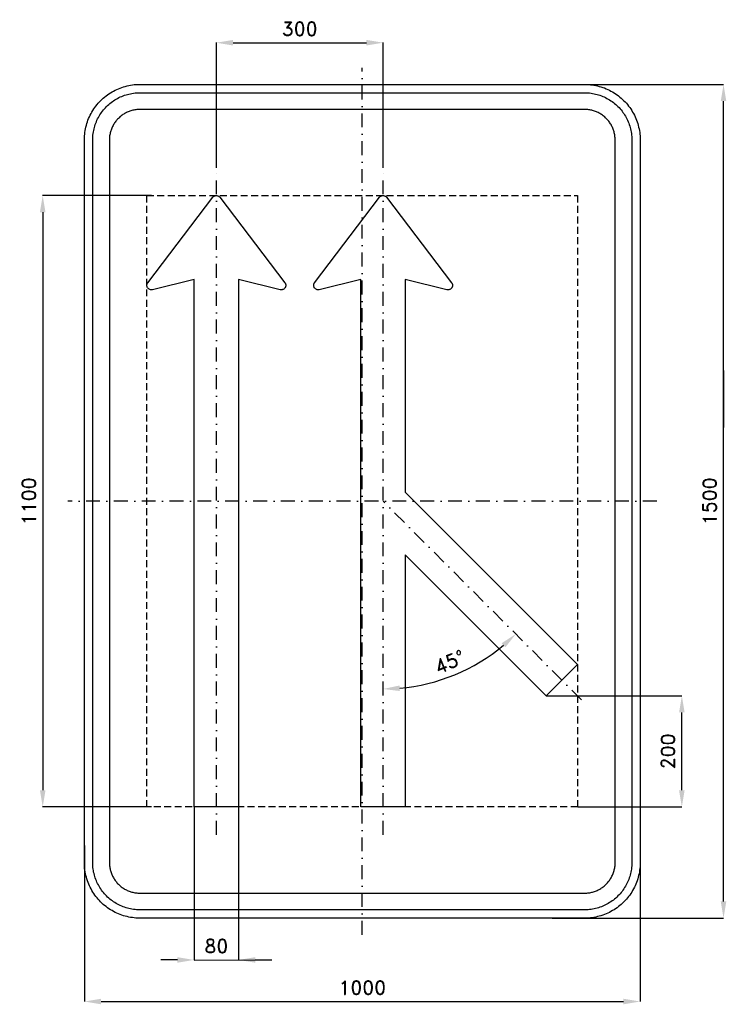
# Model space of a CAD drawing. Header units: millimetres. Extents: x -616 to 655, y -905 to 866.
import ezdxf

# ---------------------------------------------------------------- set-up
doc = ezdxf.new("R2010")
doc.units = ezdxf.units.MM
doc.header["$LTSCALE"] = 5
doc.linetypes.add('ČERCHOVANÁX2', pattern=[2, 1, -0.5, 0, -0.5])
doc.linetypes.add('ČÁRKOVANÁX2', pattern=[1.5, 1, -0.5])
doc.layers.add('Kóty', color=2, linetype='Continuous')
doc.layers.add('Značka', color=7, linetype='Continuous')
doc.styles.get("Standard").update_dxf_attribs({"font": 'romand.shx', "height": 25})
doc.dimstyles.get("Standard").update_dxf_attribs({"dimtxt": 25, "dimasz": 30, "dimexe": 0.18, "dimexo": 0.0625, "dimgap": 12.5, "dimtad": 1, "dimdec": 0, "dimzin": 0, "dimdsep": 46, "dimtxsty": 'Standard', "dimcen": 0.09, "dimadec": 0, "dimazin": 0, "dimtfac": 1, "dimtdec": 0, "dimtofl": 0, "dimtmove": 0, "dimatfit": 3, "dimfxl": 1, "dimtolj": 1, "dimtzin": 0, "dimarcsym": 0})

# ---------------------------------------------------------------- blocks, each defined once
blk = doc.blocks.new('*D0')
at = {"layer": 'Defpoints', "color": 0, "transparency": 16777216}
for p in [(500, -548.8), (-500, -619.3), (500, -900)]:
    blk.add_point(p, dxfattribs=at)
at = {"layer": 'Kóty', "color": 0, "lineweight": -2, "transparency": 16777216}
for p, q in [((500, -548.9), (500, -900.2)), ((-500, -619.4), (-500, -900.2)), ((-470, -900), (470, -900))]:
    blk.add_line(p, q, dxfattribs=at)
at = {"layer": 'Kóty', "color": 0, "transparency": 16777216}
for points in [[(-470, -895), (-470, -905), (-500, -900)], [(470, -895), (470, -905), (500, -900)]]:
    blk.add_solid(points, dxfattribs=at)
at = {"layer": 'Kóty', "color": 0, "transparency": 16777216, "insert": (0, -875), "char_height": 25, "attachment_point": 5}
blk.add_mtext('\\A1;1000', dxfattribs=at)
blk = doc.blocks.new('*D1')
at = {"layer": 'Defpoints', "color": 0, "transparency": 16777216}
for p in [(-302.542, -550), (-222.552, -549.988), (-222.552, -825.18)]:
    blk.add_point(p, dxfattribs=at)
at = {"layer": 'Kóty', "color": 0, "lineweight": -2, "transparency": 16777216}
for p, q in [((-302.542, -550.0625), (-302.542, -825.36)), ((-222.552, -550.0505), (-222.552, -825.36)), ((-332.542, -825.18), (-362.542, -825.18)), ((-192.552, -825.18), (-162.552, -825.18))]:
    blk.add_line(p, q, dxfattribs=at)
at = {"layer": 'Kóty', "color": 0, "transparency": 16777216}
for points in [[(-332.542, -820.18), (-332.542, -830.18), (-302.542, -825.18)], [(-192.552, -820.18), (-192.552, -830.18), (-222.552, -825.18)]]:
    blk.add_solid(points, dxfattribs=at)
at = {"layer": 'Kóty', "color": 0, "transparency": 16777216, "insert": (-262.547, -800.18), "char_height": 25, "attachment_point": 5}
blk.add_mtext('\\A1;80', dxfattribs=at)
blk = doc.blocks.new('*D3')
at = {"layer": 'Defpoints', "color": 0, "transparency": 16777216}
for p in [(37.453, 825), (-262.547, 600), (37.453, 600)]:
    blk.add_point(p, dxfattribs=at)
at = {"layer": 'Kóty', "color": 0, "lineweight": -2, "transparency": 16777216}
for p, q in [((-262.547, 600.0625), (-262.547, 825.18)), ((-232.547, 825), (7.453, 825)), ((37.453, 600.0625), (37.453, 825.18))]:
    blk.add_line(p, q, dxfattribs=at)
at = {"layer": 'Kóty', "color": 0, "transparency": 16777216}
for points in [[(-232.547, 830), (-232.547, 820), (-262.547, 825)], [(7.453, 830), (7.453, 820), (37.453, 825)]]:
    blk.add_solid(points, dxfattribs=at)
at = {"layer": 'Kóty', "color": 0, "transparency": 16777216, "insert": (-112.547, 850), "char_height": 25, "attachment_point": 5}
blk.add_mtext('\\A1;300', dxfattribs=at)
blk = doc.blocks.new('*D4')
at = {"layer": 'Defpoints', "color": 0, "transparency": 16777216}
for p in [(341.6, 750), (650, 750), (341.6, -750)]:
    blk.add_point(p, dxfattribs=at)
at = {"layer": 'Kóty', "color": 0, "lineweight": -2, "transparency": 16777216}
for p, q in [((341.6, 750), (650.2, 750)), ((650, -720), (650, 720)), ((341.6, -750), (650.2, -750))]:
    blk.add_line(p, q, dxfattribs=at)
at = {"layer": 'Kóty', "color": 0, "transparency": 16777216}
for points in [[(645, 720), (655, 720), (650, 750)], [(645, -720), (655, -720), (650, -750)]]:
    blk.add_solid(points, dxfattribs=at)
at = {"layer": 'Kóty', "color": 0, "transparency": 16777216, "insert": (625, 0), "char_height": 25, "attachment_point": 5, "rotation": 90}
blk.add_mtext('\\A1;1500', dxfattribs=at)
blk = doc.blocks.new('*D5')
at = {"layer": 'Defpoints', "color": 0, "transparency": 16777216}
for p in [(-379.161, 550), (-575, -550), (-379.161, -550)]:
    blk.add_point(p, dxfattribs=at)
at = {"layer": 'Kóty', "color": 0, "lineweight": -2, "transparency": 16777216}
for p, q in [((-379.2235, 550), (-575.18, 550)), ((-575, 520), (-575, -520)), ((-379.2235, -550), (-575.18, -550))]:
    blk.add_line(p, q, dxfattribs=at)
at = {"layer": 'Kóty', "color": 0, "transparency": 16777216}
for points in [[(-580, 520), (-570, 520), (-575, 550)], [(-580, -520), (-570, -520), (-575, -550)]]:
    blk.add_solid(points, dxfattribs=at)
at = {"layer": 'Kóty', "color": 0, "transparency": 16777216, "insert": (-600, 0), "char_height": 25, "attachment_point": 5, "rotation": 90}
blk.add_mtext('\\A1;1100', dxfattribs=at)
blk = doc.blocks.new('*D6')
at = {"layer": 'Defpoints', "color": 0, "transparency": 16777216}
for p in [(330.884, -350), (575, -350), (387.5, -550)]:
    blk.add_point(p, dxfattribs=at)
at = {"layer": 'Kóty', "color": 0, "lineweight": -2, "transparency": 16777216}
for p, q in [((330.9465, -350), (575.18, -350)), ((575, -520), (575, -380)), ((387.5625, -550), (575.18, -550))]:
    blk.add_line(p, q, dxfattribs=at)
at = {"layer": 'Kóty', "color": 0, "transparency": 16777216}
for points in [[(570, -380), (580, -380), (575, -350)], [(570, -520), (580, -520), (575, -550)]]:
    blk.add_solid(points, dxfattribs=at)
at = {"layer": 'Kóty', "color": 0, "transparency": 16777216, "insert": (550, -450), "char_height": 25, "attachment_point": 5, "rotation": 90}
blk.add_mtext('\\A1;200', dxfattribs=at)
blk = doc.blocks.new('*D7')
at = {"layer": 'Defpoints', "color": 0, "transparency": 16777216}
for p in [(37.5, 600), (37.5, 0), (124.9, -326.2), (394.7, -357.3), (37.5, -600)]:
    blk.add_point(p, dxfattribs=at)
at = {"layer": 'Kóty', "color": 0, "lineweight": -2, "transparency": 16777216}
blk.add_arc((37.5, 0), 337.7, 275.0914, 309.9086, dxfattribs=at)
at = {"layer": 'Kóty', "color": 0, "transparency": 16777216}
for points in [[(250.7, -255.4), (257.5, -262.7), (276.3, -238.8)], [(67.6, -341.4), (67.2, -331.4), (37.5, -337.7)]]:
    blk.add_solid(points, dxfattribs=at)
at = {"layer": 'Kóty', "color": 0, "transparency": 16777216, "insert": (157.1, -288.9), "char_height": 25, "attachment_point": 5, "rotation": 22.5}
blk.add_mtext('\\A1;45°', dxfattribs=at)

msp = doc.modelspace()

# ---------------------------------------------------------------- linework, layer by layer
at = {"layer": 'Kóty'}
msp.add_line((650, 235.1542), (650, 132.92026), dxfattribs=at)
msp.add_lwpolyline([(-302.542, -825.36), (-177.66, -825.18)], dxfattribs=at)
at = {"layer": 'Značka', "color": 6, "linetype": 'ČERCHOVANÁX2', "ltscale": 5}
for points in [[(0, -780), (0, 780)], [(-262.547, -600), (-262.547, 600)], [(37.453, -600), (37.453, 600)], [(530, 0), (-530, 0)], [(394.73149, -357.27849), (37.453, 0)]]:
    msp.add_lwpolyline(points, dxfattribs=at)
at = {"layer": 'Značka', "color": 5}
for points in [[(-400, -750), (-400.393, -749.99883), (-400.785, -749.99692, -0.0321801), (-413.6978, -749.09245, -0.0354432), (-426.3873, -746.45574, -0.0362667), (-438.6591, -742.3068, -0.0344205), (-450.2266, -736.4713, -0.0337216), (-461.0042, -729.2849, -0.0340847), (-470.7107, -720.7107, -0.0342086), (-479.2931, -711.0064, -0.0342292), (-486.4713, -700.2266, -0.0340441), (-492.2651, -688.6512, -0.0334121), (-496.45574, -676.3873, -0.0341269), (-499.13547, -663.6918, -0.0367447), (-499.99692, -650.785), (-499.99892, -650.393), (-500, -650), (-500, 650), (-499.99883, 650.39), (-499.99692, 650.79, -0.0321796), (-499.09245, 663.7, -0.0354411), (-496.45574, 676.39, -0.0362697), (-492.3068, 688.66, -0.0344172), (-486.4713, 700.23, -0.033719), (-479.2849, 711, -0.0340776), (-470.7107, 720.71, -0.0342077), (-461.0064, 729.29, -0.0342268), (-450.2266, 736.47, -0.0340514), (-438.6512, 742.27, -0.0334162), (-426.3873, 746.46, -0.0341286), (-413.6918, 749.14, -0.0367456), (-400.785, 750), (-400.393, 750), (-400, 750), (400, 750), (400.393, 750), (400.785, 750, -0.0321794), (413.698, 749.09, -0.0354509), (426.387, 746.46, -0.0362816), (438.659, 742.31, -0.0344246), (450.227, 736.47, -0.0337312), (461.004, 729.28, -0.034081), (470.711, 720.71, -0.0342138), (479.293, 711.01, -0.0342285), (486.471, 700.23, -0.0340344), (492.265, 688.65, -0.0334114), (496.46, 676.39, -0.0341223), (499.14, 663.69, -0.0367412), (500, 650.79), (500, 650.39), (500, 650), (500, -650), (500, -650.393), (500, -650.785, -0.0321792), (499.09, -663.6978, -0.0354418), (496.46, -676.3873, -0.0362638), (492.307, -688.6591, -0.0344153), (486.471, -700.2266, -0.0337192), (479.285, -711.0042, -0.034086), (470.711, -720.7107, -0.0342054), (461.006, -729.2931, -0.0342295), (450.227, -736.4713, -0.0340459), (438.651, -742.2651, -0.0334135), (426.387, -746.45574, -0.034127), (413.692, -749.13547, -0.036745), (400.785, -749.99692), (400.393, -749.99892), (400, -750), (-400, -750)], [(-400, -735), (-400.334, -734.999), (-400.668, -734.9974, -0.0321799), (-411.6431, -734.2286, -0.0354431), (-422.4292, -731.9874, -0.036267), (-432.8602, -728.4608, -0.0344205), (-442.6926, -723.5006, -0.0337214), (-451.8536, -717.3922, -0.0340847), (-460.1041, -710.1041, -0.0342085), (-467.3991, -701.8554, -0.0342292), (-473.5006, -692.6926, -0.0340447), (-478.4254, -682.8535, -0.0334123), (-481.9874, -672.4292, -0.0341271), (-484.2652, -661.638, -0.0367448), (-484.9974, -650.668), (-484.9991, -650.334), (-485, -650), (-485, 650), (-484.999, 650.33), (-484.9974, 650.67, -0.0321808), (-484.2286, 661.64, -0.0354437), (-481.9874, 672.43, -0.0362674), (-478.4608, 682.86, -0.034419), (-473.5006, 692.69, -0.0337112), (-467.3922, 701.85, -0.0340785), (-460.1041, 710.1, -0.034195), (-451.8554, 717.4, -0.0342194), (-442.6926, 723.5, -0.0340514), (-432.8535, 728.43, -0.0334085), (-422.4292, 731.99, -0.0341207), (-411.638, 734.27, -0.0367451), (-400.668, 735), (-400.334, 735), (-400, 735), (400, 735), (400.334, 735), (400.668, 735, -0.0321738), (411.643, 734.23, -0.0354396), (422.429, 731.99, -0.0362613), (432.86, 728.46, -0.0344296), (442.693, 723.5, -0.0337309), (451.854, 717.39, -0.0340802), (460.104, 710.1, -0.0342125), (467.399, 701.86, -0.03423), (473.501, 692.69, -0.0340367), (478.425, 682.85, -0.0334178), (481.987, 672.43, -0.0341274), (484.265, 661.64, -0.0367509), (484.997, 650.67), (484.999, 650.33), (485, 650), (485, -650), (484.999, -650.334), (484.997, -650.668, -0.0321847), (484.229, -661.6431, -0.0354498), (481.987, -672.4292, -0.0362714), (478.461, -682.8602, -0.0344187), (473.501, -692.6926, -0.0337149), (467.392, -701.8536, -0.0340831), (460.104, -710.1041, -0.0342094), (451.855, -717.3991, -0.0342308), (442.693, -723.5006, -0.0340424), (432.854, -728.4254, -0.0334111), (422.429, -731.9874, -0.0341271), (411.638, -734.2652, -0.0367448), (400.668, -734.9974), (400.334, -734.9991), (400, -735), (-400, -735)], [(-400, -705), (400, -705), (400.216, -704.9994), (400.432, -704.9983, 0.0321799), (407.534, -704.5008, 0.0354424), (414.513, -703.0507, 0.0362647), (421.263, -700.7687, 0.0344223), (427.625, -697.5592, 0.033717), (433.552, -693.6067, 0.034088), (438.891, -688.8909, 0.0342122), (443.611, -683.5535, 0.0342287), (447.559, -677.6246, 0.0340415), (450.746, -671.2582, 0.0334124), (453.051, -664.513, 0.0341249), (454.525, -657.5305, 0.0367432), (454.998, -650.432), (454.999, -650.216), (455, -650), (455, 650), (454.999, 650.22), (454.998, 650.43, 0.0321867), (454.501, 657.53, 0.0354421), (453.051, 664.51, 0.0362779), (450.769, 671.26, 0.0344207), (447.559, 677.62, 0.0337176), (443.607, 683.55, 0.0340785), (438.891, 688.89, 0.0341988), (433.554, 693.61, 0.0342361), (427.625, 697.56, 0.0340303), (421.258, 700.75, 0.033395), (414.513, 703.05, 0.0341092), (407.53, 704.52, 0.0367438), (400.432, 705), (400.216, 705), (400, 705), (-400, 705), (-400.216, 705), (-400.432, 705, 0.0321706), (-407.5338, 704.5, 0.0354292), (-414.513, 703.05, 0.036266), (-421.2625, 700.77, 0.0344312), (-427.6246, 697.56, 0.0337345), (-433.5523, 693.61, 0.034079), (-438.8909, 688.89, 0.0342245), (-443.6112, 683.55, 0.0342352), (-447.5592, 677.62, 0.0340405), (-450.7458, 671.26, 0.0334087), (-453.0507, 664.51, 0.034125), (-454.5245, 657.53, 0.0367448), (-454.9983, 650.43), (-454.9994, 650.22), (-455, 650), (-455, -650), (-454.9994, -650.216), (-454.9983, -650.432, 0.0321797), (-454.5008, -657.5338, 0.0354429), (-453.0507, -664.513, 0.0362669), (-450.7687, -671.2625, 0.0344214), (-447.5592, -677.6246, 0.0337215), (-443.6067, -683.5523, 0.0340845), (-438.8909, -688.8909, 0.0342083), (-433.5535, -693.6112, 0.0342301), (-427.6246, -697.5592, 0.0340439), (-421.2582, -700.7458, 0.0334124), (-414.513, -703.0507, 0.0341275), (-407.5305, -704.5245, 0.0367453), (-400.432, -704.9983), (-400.216, -704.9994), (-400, -705)]]:
    msp.add_lwpolyline(points, format="xyb", dxfattribs=at)
at = {"layer": 'Značka', "color": 6, "linetype": 'ČÁRKOVANÁX2', "ltscale": 2.5}
msp.add_lwpolyline([(-387.5, -550), (-387.5, 550), (387.5, 550), (387.5, -550), (-387.5, -550)], dxfattribs=at)
at = {"layer": 'Značka', "color": 5}
for points in [[(-222.552, 399.2), (-222.552, -550), (-302.542, -550), (-302.542, 375.2), (-302.562, 375.2), (-302.562, 399.2), (-377.522, 380.66), (-377.612, 380.63), (-377.712, 380.61), (-377.932, 380.57), (-378.163, 380.53), (-379.202, 380.42), (-380.252, 380.46), (-381.282, 380.63), (-382.282, 380.94), (-383.242, 381.37), (-384.122, 381.93), (-384.932, 382.59), (-385.642, 383.36), (-386.252, 384.21), (-386.742, 385.14), (-387.112, 386.12), (-387.122, 386.17), (-387.142, 386.22), (-387.192, 386.43), (-387.242, 386.63), (-387.292, 386.89), (-387.342, 387.14), (-387.382, 387.4), (-387.413, 387.66), (-387.432, 387.92), (-387.442, 388.18), (-387.452, 388.45), (-387.442, 388.71), (-387.432, 388.97), (-387.403, 389.23), (-387.372, 389.49), (-387.342, 389.75), (-387.292, 390.01), (-387.232, 390.26), (-387.173, 390.52), (-387.092, 390.77), (-387.012, 391.02), (-386.923, 391.26), (-386.832, 391.51), (-386.722, 391.75), (-386.642, 391.94), (-386.542, 392.13), (-386.522, 392.18), (-386.492, 392.22), (-385.932, 393.1), (-385.872, 393.18), (-385.812, 393.27), (-268.932, 546.84), (-268.872, 546.92), (-268.812, 546.99), (-268.232, 547.65), (-267.572, 548.23), (-266.722, 548.84), (-265.792, 549.32), (-264.802, 549.68), (-263.782, 549.9), (-262.742, 550), (-261.692, 549.95), (-260.663, 549.77), (-259.663, 549.45), (-258.722, 549.01), (-257.832, 548.45), (-257.032, 547.78), (-256.322, 547.01), (-256.262, 546.92), (-256.192, 546.84), (-139.312, 393.27), (-139.252, 393.19), (-139.202, 393.11), (-139.072, 392.93), (-138.942, 392.73), (-138.432, 391.82), (-138.413, 391.78), (-138.392, 391.73), (-138.302, 391.54), (-138.222, 391.34), (-138.132, 391.09), (-138.052, 390.84), (-137.972, 390.59), (-137.913, 390.34), (-137.852, 390.09), (-137.802, 389.83), (-137.762, 389.58), (-137.722, 389.32), (-137.702, 389.06), (-137.692, 388.79), (-137.682, 388.53), (-137.682, 388.27), (-137.692, 388.01), (-137.702, 387.74), (-137.732, 387.48), (-137.772, 387.22), (-137.812, 386.96), (-137.862, 386.7), (-137.923, 386.45), (-137.992, 386.2), (-138.072, 385.95), (-138.153, 385.7), (-138.242, 385.46), (-138.352, 385.22), (-138.462, 384.98), (-138.572, 384.74), (-138.702, 384.51), (-138.832, 384.28), (-138.942, 384.11), (-139.052, 383.93), (-139.082, 383.89), (-139.112, 383.84), (-139.772, 383.03), (-140.522, 382.3), (-141.372, 381.68), (-142.282, 381.17), (-143.262, 380.8), (-144.272, 380.54), (-145.312, 380.43), (-146.362, 380.44), (-147.392, 380.61), (-147.502, 380.63), (-147.602, 380.66), (-222.552, 399.2)], [(77.438, -96.554), (77.438, -550), (-2.553, -550), (-2.553, 375.2), (-2.573, 375.2), (-2.573, 399.2), (-77.532, 380.66), (-77.622, 380.63), (-77.722, 380.61), (-77.942, 380.57), (-78.173, 380.53), (-79.212, 380.42), (-80.262, 380.46), (-81.292, 380.63), (-82.292, 380.94), (-83.252, 381.37), (-84.132, 381.93), (-84.942, 382.59), (-85.653, 383.36), (-86.262, 384.21), (-86.752, 385.14), (-87.122, 386.12), (-87.132, 386.17), (-87.153, 386.22), (-87.202, 386.43), (-87.252, 386.63), (-87.302, 386.89), (-87.352, 387.14), (-87.392, 387.4), (-87.423, 387.66), (-87.442, 387.92), (-87.452, 388.18), (-87.462, 388.45), (-87.452, 388.71), (-87.442, 388.97), (-87.413, 389.23), (-87.382, 389.49), (-87.352, 389.75), (-87.302, 390.01), (-87.242, 390.26), (-87.182, 390.52), (-87.102, 390.77), (-87.022, 391.02), (-86.932, 391.26), (-86.842, 391.51), (-86.732, 391.75), (-86.653, 391.94), (-86.552, 392.13), (-86.532, 392.18), (-86.502, 392.22), (-85.942, 393.1), (-85.882, 393.18), (-85.822, 393.27), (31.058, 546.84), (31.117, 546.92), (31.177, 546.99), (31.758, 547.65), (32.418, 548.23), (33.268, 548.84), (34.197, 549.32), (35.188, 549.68), (36.208, 549.9), (37.248, 550), (38.298, 549.95), (39.327, 549.77), (40.327, 549.45), (41.268, 549.01), (42.157, 548.45), (42.958, 547.78), (43.668, 547.01), (43.728, 546.92), (43.798, 546.84), (160.677, 393.27), (160.738, 393.19), (160.788, 393.11), (160.918, 392.93), (161.048, 392.73), (161.558, 391.82), (161.577, 391.78), (161.597, 391.73), (161.688, 391.54), (161.768, 391.34), (161.858, 391.09), (161.938, 390.84), (162.018, 390.59), (162.077, 390.34), (162.137, 390.09), (162.188, 389.83), (162.228, 389.58), (162.268, 389.32), (162.288, 389.06), (162.298, 388.79), (162.308, 388.53), (162.308, 388.27), (162.298, 388.01), (162.288, 387.74), (162.258, 387.48), (162.217, 387.22), (162.177, 386.96), (162.128, 386.7), (162.068, 386.45), (161.998, 386.2), (161.918, 385.95), (161.838, 385.7), (161.748, 385.46), (161.637, 385.22), (161.528, 384.98), (161.418, 384.74), (161.288, 384.51), (161.157, 384.28), (161.048, 384.11), (160.938, 383.93), (160.907, 383.89), (160.878, 383.84), (160.217, 383.03), (159.467, 382.3), (158.617, 381.68), (157.708, 381.17), (156.728, 380.8), (155.717, 380.54), (154.677, 380.43), (153.628, 380.44), (152.597, 380.61), (152.488, 380.63), (152.387, 380.66), (77.438, 399.2), (77.438, 16.584), (387.452, -293.431), (330.884, -350), (77.438, -96.554)]]:
    msp.add_lwpolyline(points, dxfattribs=at)

# ---------------------------------------------------------------- dimensions: what is measured, and where the dimension line sits
at = {"layer": 'Kóty'}
for base, p1, p2, picture, middle in [((37.453, 825), (-262.547, 600), (37.453, 600), '*D3', (-112.547, 850)), ((500, -900), (-500, -619.31831), (500, -548.81853), '*D0', (0, -875)), ((-222.552, -825.18), (-302.542, -550), (-222.552, -549.988), '*D1', (-262.547, -800.18))]:
    dim = msp.add_linear_dim(base=base, p1=p1, p2=p2, dimstyle='Standard', dxfattribs=at)
    dim.commit()
    dim.dimension.update_dxf_attribs({"geometry": picture, "text_midpoint": middle})
for base, p1, p2, picture, middle in [((650, 750), (341.56786, -750), (341.56786, 750), '*D4', (625, 0)), ((-575, -550), (-379.161, 550), (-379.161, -550), '*D5', (-600, 0)), ((575, -350), (387.5, -550), (330.884, -350), '*D6', (550, -450))]:
    dim = msp.add_linear_dim(base=base, p1=p1, p2=p2, angle=90, dimstyle='Standard', dxfattribs=at)
    dim.commit()
    dim.dimension.update_dxf_attribs({"geometry": picture, "text_midpoint": middle})
dim = msp.add_angular_dim_2l(base=(124.85923, -326.2045), line1=((394.73149, -357.27849), (37.453, 0)), line2=((37.453, -600), (37.453, 600)), dimstyle='Standard', dxfattribs=at)
dim.commit()
dim.dimension.update_dxf_attribs({"geometry": '*D7', "text_midpoint": (157.12261, -288.90799)})

doc.saveas('drawing.dxf')
